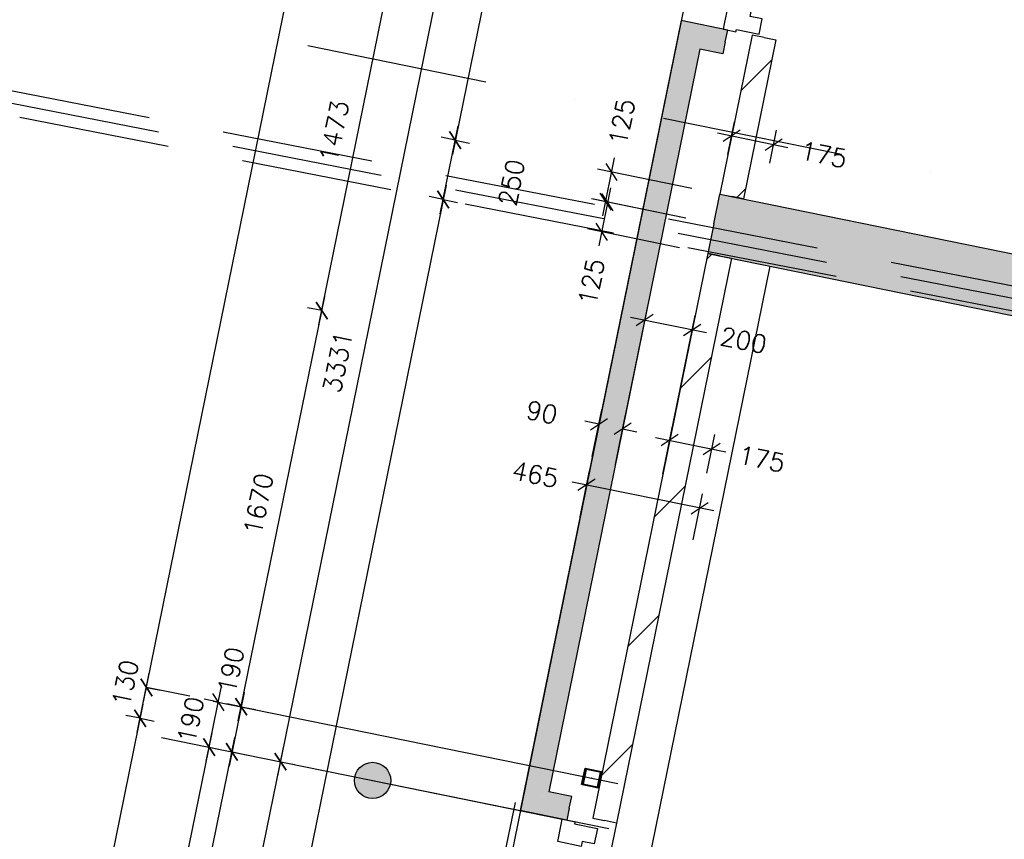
# Model space of a CAD drawing. Extents: x -29284 to 2055880, y -64816 to 121103.
# Tile 16 of 123: x 9992 to 14061, y 22122 to 25508. Entities that reach past the tile are written whole.
import ezdxf

# ---------------------------------------------------------------- set-up
doc = ezdxf.new("R2010")
doc.units = 0
doc.header["$LTSCALE"] = 50
doc.header["$MEASUREMENT"] = 0
doc.header["$PDMODE"] = 3
doc.header["$PDSIZE"] = 0.1
doc.linetypes.add('DASHDOT', pattern=[1, 0.5, -0.25, 0, -0.25])
doc.linetypes.add('DASHED', pattern=[0.75, 0.5, -0.25])
doc.layers.get('0').update_dxf_attribs({"linetype": 'CONTINUOUS'})
doc.layers.get('DEFPOINTS').update_dxf_attribs({"linetype": 'CONTINUOUS'})
for name, color, linetype in [('_BRANDCOMPART', 6, 'DASHDOT'), ('_DETAILNUMMERS', 4, 'CONTINUOUS'), ('A--A21--_F12--', 7, 'CONTINUOUS'), ('A--A21--_F123-', 9, 'CONTINUOUS'), ('A--A22--_F123-', 9, 'CONTINUOUS'), ('A--A28--_F-2--', 7, 'CONTINUOUS'), ('A--L21--', 3, 'CONTINUOUS'), ('A--L21--_F-2--', 7, 'CONTINUOUS'), ('A--L21--_F12--', 7, 'CONTINUOUS'), ('A--L21A3_BUITENWAND', 3, 'CONTINUOUS'), ('A--L22--_F-2--', 7, 'CONTINUOUS'), ('A--L28--', 7, 'CONTINUOUS'), ('A--L28--_F-2--', 7, 'CONTINUOUS'), ('A--L31--', 2, 'CONTINUOUS'), ('A--L31--_F123-', 7, 'CONTINUOUS'), ('A--M$1A-_F123-', 1, 'CONTINUOUS'), ('A--M1$A-_F123-', 1, 'CONTINUOUS'), ('X--LR---_CP', 7, 'CONTINUOUS')]:
    doc.layers.add(name, color=color, linetype=linetype)
doc.layers.add('bruto vloeroppervlak', color=3, linetype='CONTINUOUS', plot=False)
doc.styles.add('ALFA-0_25', font='ROMANS')
doc.styles.add('HIEMSTRA', font='romans.shx')
doc.dimstyles.new('1op2', dxfattribs={"dimscale": 30, "dimtxt": 2.5, "dimasz": 2, "dimexe": 2, "dimexo": 0, "dimgap": 2, "dimtad": 1, "dimdec": 0, "dimzin": 0, "dimdsep": 46, "dimtxsty": 'HIEMSTRA', "dimblk1": 'OBLIQUE', "dimblk2": 'OBLIQUE', "dimsah": 1, "dimcen": -3, "dimdle": 2, "dimclrd": 2, "dimclre": 2, "dimclrt": 3, "dimadec": 0, "dimazin": 0, "dimtfac": 1, "dimtdec": 0, "dimtofl": 0, "dimtmove": 2, "dimatfit": 3, "dimldrblk": 'OBLIQUE', "dimfxl": 1, "dimtvp": 0.833333, "dimtolj": 1, "dimtzin": 0, "dimarcsym": 0})
doc.dimstyles.new('STANDARD$0', dxfattribs={"dimscale": 30, "dimtxt": 2.5, "dimasz": 2, "dimexe": 2, "dimexo": 0, "dimgap": 2, "dimtad": 1, "dimdec": 0, "dimzin": 0, "dimdsep": 46, "dimtxsty": 'ALFA-0_25', "dimblk1": 'OBLIQUE', "dimblk2": 'OBLIQUE', "dimsah": 1, "dimcen": -3, "dimdle": 2, "dimclrd": 1, "dimclre": 1, "dimclrt": 2, "dimadec": 0, "dimazin": 0, "dimtfac": 0.666667, "dimtofl": 0, "dimtmove": 2, "dimatfit": 3, "dimldrblk": 'OBLIQUE', "dimfxl": 1, "dimtvp": 0.833333, "dimtolj": 1, "dimtzin": 0, "dimarcsym": 0})

# ---------------------------------------------------------------- blocks, each defined once
blk = doc.blocks.new('*U1455')
at = {"layer": 'A--A21--_F123-', "color": 2}
for points in [[(0, 0), (-39, 59), (-644.8, -3165.5), (-703.8, -3204.5)], [(-644.8, -3165.5), (-585.8, -3126.5), (0, 0), (39, -59)]]:
    blk.add_solid(points, dxfattribs=at)
at = {"layer": 'A--L21--_F-2--', "color": 3, "linetype": 'Continuous'}
for points in [[(-39, 59), (-39, 59), (-703.8, -3204.5), (-703.8, -3204.5)], [(39, -59), (39, -59), (-585.8, -3126.5), (-585.8, -3126.5)]]:
    blk.add_lwpolyline(points, dxfattribs=at)
blk = doc.blocks.new('*U1427')
at = {"layer": 'A--A22--_F123-', "linetype": 'Continuous'}
h = blk.add_hatch(dxfattribs=at)
h.set_pattern_fill('ALFALINE', color=256, scale=300, style=0)
h.set_pattern_definition([(45, (-12884.83, -24532.6), (-212.132, 212.132), [])])
h.paths.add_polyline_path([(0, 0), (49, -10), (-426.3, -2343.1), (-475.3, -2333.1), (-524.2, -2323.1), (-49, 10)])
at = {"layer": 'A--L22--_F-2--', "color": 3, "linetype": 'Continuous'}
for points in [[(0, 0), (-49, 10), (-524.2, -2323.1), (-475.3, -2333.1)], [(0, 0), (49, -10), (-426.3, -2343.1), (-475.3, -2333.1)]]:
    blk.add_lwpolyline(points, dxfattribs=at)
blk = doc.blocks.new('*U1425')
at = {"layer": 'A--A21--_F123-', "color": 2}
for points in [[(-143.6, 29.2), (-84.6, 68.3), (0, 0), (10, 49)], [(0, 0), (-10, -49), (-143.6, 29.2), (-202.5, -9.8)]]:
    blk.add_solid(points, dxfattribs=at)
at = {"layer": 'A--L21--_F-2--', "color": 3, "linetype": 'Continuous'}
for points in [[(0, 0), (10, 49), (-84.6, 68.3), (-84.6, 68.3)], [(0, 0), (-10, -49), (-202.5, -9.8), (-202.5, -9.8)]]:
    blk.add_lwpolyline(points, dxfattribs=at)
blk = doc.blocks.new('*U1382')
at = {"layer": 'A--A22--_F123-', "linetype": 'Continuous'}
h = blk.add_hatch(dxfattribs=at)
h.set_pattern_fill('ALFALINE', color=256, scale=300, style=0)
h.set_pattern_definition([(45, (-13068.56, -25434.58), (-212.132, 212.132), [])])
h.paths.add_polyline_path([(0, 0), (49, -10), (-84.8, -667), (-133.8, -657), (-182.8, -647), (-49, 10)])
at = {"layer": 'A--L22--_F-2--', "color": 3, "linetype": 'Continuous'}
for points in [[(0, 0), (-49, 10), (-182.8, -647), (-133.8, -657)], [(0, 0), (49, -10), (-84.8, -667), (-133.8, -657)]]:
    blk.add_lwpolyline(points, dxfattribs=at)
blk = doc.blocks.new('_OBLIQUE')
at = {"color": 0, "linetype": 'ByBlock'}
blk.add_line((-0.5, -0.5), (0.5, 0.5), dxfattribs=at)
blk = doc.blocks.new('*D91')
at = {"layer": 'A--M$1A-_F123-', "color": 1, "lineweight": -2, "transparency": 16777216}
for p, q in [((12454.1, 23670.6), (12587.5, 24325.3)), ((12830.3, 24214.6), (12516.7, 24278.5)), ((12650.1, 23630.6), (12783.4, 24285.4))]:
    blk.add_line(p, q, dxfattribs=at)
at = {"layer": 'DEFPOINTS', "color": 0, "transparency": 16777216}
for p in [(12575.5, 24266.5), (12454.1, 23670.6), (12650.1, 23630.6)]:
    blk.add_point(p, dxfattribs=at)
at = {"layer": 'A--M$1A-_F123-', "color": 1, "lineweight": -2, "transparency": 16777216, "xscale": 60, "yscale": 60, "zscale": 60}
for p, rotation in [((12575.5, 24266.5), 168.4862903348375), ((12771.5, 24226.6), 348.4862903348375)]:
    blk.add_blockref('_OBLIQUE', p, dxfattribs=dict(at, rotation=rotation))
at = {"layer": 'A--M$1A-_F123-', "color": 2, "transparency": 16777216, "insert": (12983.5, 24183.4), "char_height": 75, "attachment_point": 5, "rotation": 348.4863, "style": 'ALFA-0_25'}
blk.add_mtext('\\A1;200', dxfattribs=at)
blk = doc.blocks.new('*D92')
at = {"layer": 'A--M$1A-_F123-', "color": 1, "lineweight": -2, "transparency": 16777216}
for p, q in [((12358.8, 23703.9), (12398, 23896.4)), ((12386.1, 23837.6), (12327.3, 23849.6)), ((12456.8, 23683.9), (12496, 23876.4)), ((12484.1, 23817.6), (12542.8, 23805.7))]:
    blk.add_line(p, q, dxfattribs=at)
at = {"layer": 'DEFPOINTS', "color": 0, "transparency": 16777216}
for p in [(12386.1, 23837.6), (12358.8, 23703.9), (12456.8, 23683.9)]:
    blk.add_point(p, dxfattribs=at)
at = {"layer": 'A--M$1A-_F123-', "color": 1, "lineweight": -2, "transparency": 16777216, "xscale": 60, "yscale": 60, "zscale": 60}
for p, rotation in [((12386.1, 23837.6), 348.4862903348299), ((12484.1, 23817.6), 168.48629033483)]:
    blk.add_blockref('_OBLIQUE', p, dxfattribs=dict(at, rotation=rotation))
at = {"layer": 'A--M$1A-_F123-', "color": 2, "transparency": 16777216, "insert": (12150.2, 23885.7), "char_height": 75, "attachment_point": 5, "rotation": 348.4863, "style": 'ALFA-0_25'}
blk.add_mtext('\\A1;90', dxfattribs=at)
blk = doc.blocks.new('*U1300')
at = {"layer": 'A--A21--_F123-', "linetype": 'Continuous'}
blk.add_hatch(color=256, dxfattribs=at).paths.add_polyline_path([(0, 0), (25, 122.5), (6082.9, -1111.5), (6058, -1234), (6033, -1356.5), (-25, -122.5)])
at = {"layer": 'A--A21--_F12--', "color": 8}
for points in [[(0, 0), (25, 122.5), (6058, -1234), (6082.9, -1111.5)], [(6058, -1234), (6033, -1356.5), (0, 0), (-25, -122.5)]]:
    blk.add_solid(points, dxfattribs=at)
at = {"layer": 'A--L21--_F12--', "color": 3, "linetype": 'Continuous'}
for points in [[(0, 0), (25, 122.5), (6082.9, -1111.5), (6058, -1234)], [(0, 0), (-25, -122.5), (6033, -1356.5), (6058, -1234)]]:
    blk.add_lwpolyline(points, dxfattribs=at)
blk = doc.blocks.new('*D182')
at = {"layer": 'A--M$1A-_F123-', "color": 1, "lineweight": -2, "transparency": 16777216}
for p, q in [((12401.8, 24697.3), (12450.7, 24937.4)), ((12769.6, 24811.2), (12379.9, 24890.6)), ((12744.7, 24688.7), (12354.9, 24768.1))]:
    blk.add_line(p, q, dxfattribs=at)
at = {"layer": 'DEFPOINTS', "color": 0, "transparency": 16777216}
for p in [(12438.7, 24878.6), (12769.6, 24811.2), (12744.7, 24688.7)]:
    blk.add_point(p, dxfattribs=at)
at = {"layer": 'A--M$1A-_F123-', "color": 1, "lineweight": -2, "transparency": 16777216, "xscale": 60, "yscale": 60, "zscale": 60}
for p, rotation in [((12438.7, 24878.6), 78.48629033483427), ((12413.7, 24756.1), 258.4862903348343)]:
    blk.add_blockref('_OBLIQUE', p, dxfattribs=dict(at, rotation=rotation))
at = {"layer": 'A--M$1A-_F123-', "color": 2, "transparency": 16777216, "insert": (12480.8, 25085.4), "char_height": 75, "attachment_point": 5, "rotation": 78.4863, "style": 'ALFA-0_25'}
blk.add_mtext('\\A1;125', dxfattribs=at)
blk = doc.blocks.new('*D183')
at = {"layer": 'A--M$1A-_F123-', "color": 1, "lineweight": -2, "transparency": 16777216}
for p, q in [((12434.1, 24813.2), (12385.2, 24573.2)), ((12744.7, 24688.7), (12363.3, 24766.4)), ((12719.7, 24566.2), (12338.3, 24643.9))]:
    blk.add_line(p, q, dxfattribs=at)
at = {"layer": 'DEFPOINTS', "color": 0, "transparency": 16777216}
for p in [(12744.7, 24688.7), (12397.1, 24631.9), (12719.7, 24566.2)]:
    blk.add_point(p, dxfattribs=at)
at = {"layer": 'A--M$1A-_F123-', "color": 1, "lineweight": -2, "transparency": 16777216, "xscale": 60, "yscale": 60, "zscale": 60}
for p, rotation in [((12422.1, 24754.4), 78.48629033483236), ((12397.1, 24631.9), 258.4862903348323)]:
    blk.add_blockref('_OBLIQUE', p, dxfattribs=dict(at, rotation=rotation))
at = {"layer": 'A--M$1A-_F123-', "color": 2, "transparency": 16777216, "insert": (12355, 24425.1), "char_height": 75, "attachment_point": 5, "rotation": 78.4863, "style": 'ALFA-0_25'}
blk.add_mtext('\\A1;125', dxfattribs=at)
blk = doc.blocks.new('*D184')
at = {"layer": 'A--M$1A-_F123-', "color": 1, "lineweight": -2, "transparency": 16777216}
for p, q in [((12308, 23454.4), (12346.8, 23644.9)), ((12861.4, 23478.9), (12276, 23598.1)), ((12775.8, 23359.2), (12814.6, 23549.6))]:
    blk.add_line(p, q, dxfattribs=at)
at = {"layer": 'DEFPOINTS', "color": 0, "transparency": 16777216}
for p in [(12334.8, 23586.1), (12308, 23454.4), (12775.8, 23359.2)]:
    blk.add_point(p, dxfattribs=at)
at = {"layer": 'A--M$1A-_F123-', "color": 1, "lineweight": -2, "transparency": 16777216, "xscale": 60, "yscale": 60, "zscale": 60}
for p, rotation in [((12334.8, 23586.1), 168.4862903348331), ((12802.6, 23490.8), 348.486290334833)]:
    blk.add_blockref('_OBLIQUE', p, dxfattribs=dict(at, rotation=rotation))
at = {"layer": 'A--M$1A-_F123-', "color": 2, "transparency": 16777216, "insert": (12122.8, 23629.3), "char_height": 75, "attachment_point": 5, "rotation": 348.4863, "style": 'ALFA-0_25'}
blk.add_mtext('\\A1;465', dxfattribs=at)
blk = doc.blocks.new('*D185')
at = {"layer": 'A--M$1A-_F123-', "color": 1, "lineweight": -2, "transparency": 16777216}
for p, q in [((12658.2, 23670.4), (12690.6, 23829.5)), ((12619.8, 23782.7), (12911.2, 23723.4)), ((12832, 23635), (12864.4, 23794.1))]:
    blk.add_line(p, q, dxfattribs=at)
at = {"layer": 'DEFPOINTS', "color": 0, "transparency": 16777216}
for p in [(12852.4, 23735.3), (12658.2, 23670.4), (12832, 23635)]:
    blk.add_point(p, dxfattribs=at)
at = {"layer": 'A--M$1A-_F123-', "color": 1, "lineweight": -2, "transparency": 16777216, "xscale": 60, "yscale": 60, "zscale": 60}
for p, rotation in [((12678.6, 23770.8), 168.4862903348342), ((12852.4, 23735.3), 348.4862903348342)]:
    blk.add_blockref('_OBLIQUE', p, dxfattribs=dict(at, rotation=rotation))
at = {"layer": 'A--M$1A-_F123-', "color": 2, "transparency": 16777216, "insert": (13059.2, 23693.2), "char_height": 75, "attachment_point": 5, "rotation": 348.4863, "style": 'ALFA-0_25'}
blk.add_mtext('\\A1;175', dxfattribs=at)
blk = doc.blocks.new('*D197')
at = {"layer": 'A--M$1A-_F123-', "color": 1, "lineweight": -2, "transparency": 16777216}
for p, q in [((12919.1, 24951.3), (12946.7, 25086.8)), ((12875.9, 25040), (13167.3, 24980.6)), ((13092.9, 24915.9), (13120.5, 25051.4))]:
    blk.add_line(p, q, dxfattribs=at)
at = {"layer": 'DEFPOINTS', "color": 0, "transparency": 16777216}
for p in [(13108.5, 24992.6), (12919.1, 24951.3), (13092.9, 24915.9)]:
    blk.add_point(p, dxfattribs=at)
at = {"layer": 'A--M$1A-_F123-', "color": 1, "lineweight": -2, "transparency": 16777216, "xscale": 60, "yscale": 60, "zscale": 60}
for p, rotation in [((12934.7, 25028), 168.4862903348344), ((13108.5, 24992.6), 348.4862903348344)]:
    blk.add_blockref('_OBLIQUE', p, dxfattribs=dict(at, rotation=rotation))
at = {"layer": 'A--M$1A-_F123-', "color": 2, "transparency": 16777216, "insert": (13315.3, 24950.5), "char_height": 75, "attachment_point": 5, "rotation": 348.4863, "style": 'ALFA-0_25'}
blk.add_mtext('\\A1;175', dxfattribs=at)
blk = doc.blocks.new('*D356')
at = {"layer": 'A--M$1A-_F123-', "color": 1, "linetype": 'Continuous', "lineweight": -2, "transparency": 16777216}
for p, q in [((11730.6, 24706.5), (11804.5, 25069)), ((11792.5, 25010.2), (11851.3, 24998.3)), ((11742.6, 24765.3), (11801.4, 24753.3))]:
    blk.add_line(p, q, dxfattribs=at)
at = {"layer": 'DEFPOINTS', "color": 0, "linetype": 'Continuous', "transparency": 16777216}
for p in [(11792.5, 25010.2), (11792.5, 25010.2), (11742.6, 24765.3)]:
    blk.add_point(p, dxfattribs=at)
at = {"layer": 'A--M$1A-_F123-', "color": 1, "linetype": 'Continuous', "lineweight": -2, "transparency": 16777216, "xscale": 60, "yscale": 60, "zscale": 60}
for p, rotation in [((11792.5, 25010.2), 78.48629033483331), ((11742.6, 24765.3), 258.4862903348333)]:
    blk.add_blockref('_OBLIQUE', p, dxfattribs=dict(at, rotation=rotation))
at = {"layer": 'A--M$1A-_F123-', "color": 2, "linetype": 'Continuous', "transparency": 16777216, "insert": (12024.8, 24835.4), "char_height": 75, "attachment_point": 5, "rotation": 78.4863, "style": 'ALFA-0_25'}
blk.add_mtext('\\A1;250', dxfattribs=at)
blk = doc.blocks.new('*D357')
at = {"layer": 'A--M$1A-_F123-', "color": 1, "linetype": 'Continuous', "lineweight": -2, "transparency": 16777216}
for p, q in [((12328.4, 27641.2), (11780.5, 24951.5)), ((12316.5, 27582.4), (12257.7, 27594.4)), ((11792.5, 25010.2), (11733.7, 25022.2))]:
    blk.add_line(p, q, dxfattribs=at)
at = {"layer": 'DEFPOINTS', "color": 0, "linetype": 'Continuous', "transparency": 16777216}
for p in [(12316.5, 27582.4), (11792.5, 25010.2), (11792.5, 25010.2)]:
    blk.add_point(p, dxfattribs=at)
at = {"layer": 'A--M$1A-_F123-', "color": 1, "linetype": 'Continuous', "lineweight": -2, "transparency": 16777216, "xscale": 60, "yscale": 60, "zscale": 60}
for p, rotation in [((12316.5, 27582.4), 78.48629033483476), ((11792.5, 25010.2), 258.4862903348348)]:
    blk.add_blockref('_OBLIQUE', p, dxfattribs=dict(at, rotation=rotation))
at = {"layer": 'A--M$1A-_F123-', "color": 2, "linetype": 'Continuous', "transparency": 16777216, "insert": (11959, 26315.8), "char_height": 75, "attachment_point": 5, "rotation": 78.4863, "style": 'ALFA-0_25'}
blk.add_mtext('\\A1;2625', dxfattribs=at)
blk = doc.blocks.new('*D358')
at = {"layer": 'A--M$1A-_F123-', "color": 1, "linetype": 'Continuous', "lineweight": -2, "transparency": 16777216}
for p, q in [((11754.6, 24824.1), (10193.7, 17161.4)), ((11742.6, 24765.3), (11683.8, 24777.3)), ((10205.7, 17220.2), (10146.9, 17232.2))]:
    blk.add_line(p, q, dxfattribs=at)
at = {"layer": 'DEFPOINTS', "color": 0, "linetype": 'Continuous', "transparency": 16777216}
for p in [(11742.6, 24765.3), (10205.7, 17220.2), (10205.7, 17220.2)]:
    blk.add_point(p, dxfattribs=at)
at = {"layer": 'A--M$1A-_F123-', "color": 1, "linetype": 'Continuous', "lineweight": -2, "transparency": 16777216, "xscale": 60, "yscale": 60, "zscale": 60}
for p, rotation in [((11742.6, 24765.3), 78.48629033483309), ((10205.7, 17220.2), 258.4862903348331)]:
    blk.add_blockref('_OBLIQUE', p, dxfattribs=dict(at, rotation=rotation))
at = {"layer": 'A--M$1A-_F123-', "color": 2, "linetype": 'Continuous', "transparency": 16777216, "insert": (10878.6, 21012.2), "char_height": 75, "attachment_point": 5, "rotation": 78.4863, "style": 'ALFA-0_25'}
blk.add_mtext('\\A1;7700', dxfattribs=at)
blk = doc.blocks.new('Q020607-')
at = {"layer": 'A--A28--_F-2--', "color": 3}
for points in [[(-31.4, 31.5), (-35, -34.9), (-35, 35.1)], [(-31.4, 31.5), (-35, 35.1), (35, 35.1)], [(-31.4, 31.5), (-31.4, -31.3), (-35, -34.9)], [(35, 35.1), (31.4, 31.5), (-31.4, 31.5)], [(35, 35.1), (35, -34.9), (31.4, 31.5)], [(35, -34.9), (31.4, -31.3), (31.4, 31.5)], [(35, -34.9), (-35, -34.9), (-31.4, -31.3)], [(35, -34.9), (-31.4, -31.3), (31.4, -31.3)]]:
    blk.add_solid(points, dxfattribs=at)
at = {"layer": 'A--L28--_F-2--', "color": 3, "linetype": 'Continuous'}
blk.add_lwpolyline([(-35, -34.9), (-31.4, -31.3), (-31.4, 31.5), (31.4, 31.5), (31.4, -31.3), (-31.4, -31.3), (-35, -34.9), (35, -34.9), (35, 35.1), (-35, 35.1)], close=True, dxfattribs=at)
at = {"layer": 'X--LR---_CP', "color": 4, "linetype": 'Continuous'}
for p in [(-35, 0.1), (0, 0), (35, 0.1)]:
    blk.add_point(p, dxfattribs=at)
blk = doc.blocks.new('*D553')
at = {"layer": 'A--M$1A-_F123-', "color": 1, "linetype": 'Continuous', "lineweight": -2, "transparency": 16777216}
for p, q in [((10501.6, 22681), (10118.4, 20799.7)), ((10489.6, 22622.2), (10430.9, 22634.2)), ((10130.4, 20858.5), (10071.6, 20870.4))]:
    blk.add_line(p, q, dxfattribs=at)
at = {"layer": 'DEFPOINTS', "color": 0, "linetype": 'Continuous', "transparency": 16777216}
for p in [(10489.6, 22622.2), (10130.4, 20858.5), (10130.4, 20858.5)]:
    blk.add_point(p, dxfattribs=at)
at = {"layer": 'A--M$1A-_F123-', "color": 1, "linetype": 'Continuous', "lineweight": -2, "transparency": 16777216, "xscale": 60, "yscale": 60, "zscale": 60}
for p, rotation in [((10489.6, 22622.2), 78.48629033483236), ((10130.4, 20858.5), 258.4862903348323)]:
    blk.add_blockref('_OBLIQUE', p, dxfattribs=dict(at, rotation=rotation))
at = {"layer": 'A--M$1A-_F123-', "color": 2, "linetype": 'Continuous', "transparency": 16777216, "insert": (10214.5, 21759.8), "char_height": 75, "attachment_point": 5, "rotation": 78.4863, "style": 'ALFA-0_25'}
blk.add_mtext('\\A1;1800', dxfattribs=at)
blk = doc.blocks.new('*D555')
at = {"layer": 'A--M$1A-_F123-', "color": 1, "linetype": 'Continuous', "lineweight": -2, "transparency": 16777216}
for p, q in [((10919.5, 22728.6), (10857.6, 22424.8)), ((10901.2, 22671.1), (10966.3, 22657.8)), ((10863.3, 22484.9), (10928.4, 22471.6))]:
    blk.add_line(p, q, dxfattribs=at)
at = {"layer": 'DEFPOINTS', "color": 0, "linetype": 'Continuous', "transparency": 16777216}
for p in [(10901.2, 22671.1), (10863.3, 22484.9), (10869.6, 22483.6)]:
    blk.add_point(p, dxfattribs=at)
at = {"layer": 'A--M$1A-_F123-', "color": 1, "linetype": 'Continuous', "lineweight": -2, "transparency": 16777216, "xscale": 60, "yscale": 60, "zscale": 60}
for p, rotation in [((10907.5, 22669.8), 78.48629033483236), ((10869.6, 22483.6), 258.4862903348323)]:
    blk.add_blockref('_OBLIQUE', p, dxfattribs=dict(at, rotation=rotation))
at = {"layer": 'A--M$1A-_F123-', "color": 2, "linetype": 'Continuous', "transparency": 16777216, "insert": (10864.9, 22820.5), "char_height": 75, "attachment_point": 5, "rotation": 78.4863, "style": 'ALFA-0_25'}
blk.add_mtext('\\A1;190', dxfattribs=at)
blk = doc.blocks.new('*D556')
at = {"layer": 'A--M$1A-_F123-', "color": 1, "linetype": 'Continuous', "lineweight": -2, "transparency": 16777216}
for p, q in [((8376.9, 10246.3), (10881.6, 22542.4)), ((10859.3, 22485.7), (10928.4, 22471.6)), ((8378.5, 10307.2), (8447.6, 10293.1))]:
    blk.add_line(p, q, dxfattribs=at)
at = {"layer": 'DEFPOINTS', "color": 0, "linetype": 'Continuous', "transparency": 16777216}
for p in [(10859.3, 22485.7), (10869.6, 22483.6), (8378.5, 10307.2)]:
    blk.add_point(p, dxfattribs=at)
at = {"layer": 'A--M$1A-_F123-', "color": 1, "linetype": 'Continuous', "lineweight": -2, "transparency": 16777216, "xscale": 60, "yscale": 60, "zscale": 60}
for p, rotation in [((10869.6, 22483.6), 78.48629033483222), ((8388.8, 10305.1), 258.4862903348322)]:
    blk.add_blockref('_OBLIQUE', p, dxfattribs=dict(at, rotation=rotation))
at = {"layer": 'A--M$1A-_F123-', "color": 2, "linetype": 'Continuous', "transparency": 16777216, "insert": (9533.7, 16413.8), "char_height": 75, "attachment_point": 5, "rotation": 78.4863, "style": 'ALFA-0_25'}
blk.add_mtext('\\A1;12429', dxfattribs=at)
blk = doc.blocks.new('*U1227')
at = {"layer": 'A--A21--_F123-', "color": 2}
for points in [[(-143.6, 29.2), (-182.6, 88.2), (0, 0), (10, 49)], [(0, 0), (-10, -49), (-143.6, 29.2), (-104.5, -29.7)]]:
    blk.add_solid(points, dxfattribs=at)
at = {"layer": 'A--L21--_F-2--', "color": 3, "linetype": 'Continuous'}
for points in [[(0, 0), (10, 49), (-182.6, 88.2), (-182.6, 88.2)], [(0, 0), (-10, -49), (-104.5, -29.7), (-104.5, -29.7)]]:
    blk.add_lwpolyline(points, dxfattribs=at)
blk = doc.blocks.new('*D566')
at = {"layer": 'A--M$1A-_F123-', "color": 1, "linetype": 'Continuous', "lineweight": -2, "transparency": 16777216}
for p, q in [((10895.6, 22611), (11252.9, 24365)), ((11240.9, 24306.2), (11182.1, 24318.2)), ((10907.5, 22669.8), (10848.8, 22681.8))]:
    blk.add_line(p, q, dxfattribs=at)
at = {"layer": 'DEFPOINTS', "color": 0, "linetype": 'Continuous', "transparency": 16777216}
for p in [(11240.9, 24306.2), (11240.9, 24306.2), (10907.5, 22669.8)]:
    blk.add_point(p, dxfattribs=at)
at = {"layer": 'A--M$1A-_F123-', "color": 1, "linetype": 'Continuous', "lineweight": -2, "transparency": 16777216, "xscale": 60, "yscale": 60, "zscale": 60}
for p, rotation in [((11240.9, 24306.2), 78.48629033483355), ((10907.5, 22669.8), 258.4862903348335)]:
    blk.add_blockref('_OBLIQUE', p, dxfattribs=dict(at, rotation=rotation))
at = {"layer": 'A--M$1A-_F123-', "color": 2, "linetype": 'Continuous', "transparency": 16777216, "insert": (10978.7, 23507.4), "char_height": 75, "attachment_point": 5, "rotation": 78.4863, "style": 'ALFA-0_25'}
blk.add_mtext('\\A1;1670', dxfattribs=at)
blk = doc.blocks.new('*D568')
at = {"layer": 'A--M$1A-_F123-', "color": 1, "linetype": 'Continuous', "lineweight": -2, "transparency": 16777216}
for p, q in [((11228.9, 24247.4), (11546.9, 25808.3)), ((11534.9, 25749.5), (11476.1, 25761.5)), ((11240.9, 24306.2), (11182.1, 24318.2))]:
    blk.add_line(p, q, dxfattribs=at)
at = {"layer": 'DEFPOINTS', "color": 0, "linetype": 'Continuous', "transparency": 16777216}
for p in [(11534.9, 25749.5), (11534.9, 25749.5), (11240.9, 24306.2)]:
    blk.add_point(p, dxfattribs=at)
at = {"layer": 'A--M$1A-_F123-', "color": 1, "linetype": 'Continuous', "lineweight": -2, "transparency": 16777216, "xscale": 60, "yscale": 60, "zscale": 60}
for p, rotation in [((11534.9, 25749.5), 78.48629033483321), ((11240.9, 24306.2), 258.4862903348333)]:
    blk.add_blockref('_OBLIQUE', p, dxfattribs=dict(at, rotation=rotation))
at = {"layer": 'A--M$1A-_F123-', "color": 2, "linetype": 'Continuous', "transparency": 16777216, "insert": (11292.3, 25047.3), "char_height": 75, "attachment_point": 5, "rotation": 78.4863, "style": 'ALFA-0_25'}
blk.add_mtext('\\A1;1473', dxfattribs=at)
blk = doc.blocks.new('*D570')
at = {"layer": 'A--M$1A-_F123-', "color": 1, "linetype": 'Continuous', "lineweight": -2, "transparency": 16777216}
for p, q in [((10503.6, 22690.8), (11909, 29590.2)), ((11897, 29531.4), (11955.8, 29519.4)), ((10515.6, 22749.6), (10574.4, 22737.7))]:
    blk.add_line(p, q, dxfattribs=at)
at = {"layer": 'DEFPOINTS', "color": 0, "linetype": 'Continuous', "transparency": 16777216}
for p in [(11897, 29531.4), (11897, 29531.4), (10515.6, 22749.6)]:
    blk.add_point(p, dxfattribs=at)
at = {"layer": 'A--M$1A-_F123-', "color": 1, "linetype": 'Continuous', "lineweight": -2, "transparency": 16777216, "xscale": 60, "yscale": 60, "zscale": 60}
for p, rotation in [((11897, 29531.4), 78.48629033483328), ((10515.6, 22749.6), 258.4862903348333)]:
    blk.add_blockref('_OBLIQUE', p, dxfattribs=dict(at, rotation=rotation))
at = {"layer": 'A--M$1A-_F123-', "color": 2, "linetype": 'Continuous', "transparency": 16777216, "insert": (11110.8, 26160), "char_height": 75, "attachment_point": 5, "rotation": 78.4863, "style": 'ALFA-0_25'}
blk.add_mtext('\\A1;6921', dxfattribs=at)
blk = doc.blocks.new('*D623')
at = {"layer": 'A--M$1A-_F123-', "color": 1, "linetype": 'Continuous', "lineweight": -2, "transparency": 16777216}
for p, q in [((10477.7, 22563.5), (10527.6, 22808.4)), ((10515.6, 22749.6), (10574.4, 22737.7)), ((10489.6, 22622.2), (10548.4, 22610.3))]:
    blk.add_line(p, q, dxfattribs=at)
at = {"layer": 'DEFPOINTS', "color": 0, "linetype": 'Continuous', "transparency": 16777216}
for p in [(10515.6, 22749.6), (10515.6, 22749.6), (10489.6, 22622.2)]:
    blk.add_point(p, dxfattribs=at)
at = {"layer": 'A--M$1A-_F123-', "color": 1, "linetype": 'Continuous', "lineweight": -2, "transparency": 16777216, "xscale": 60, "yscale": 60, "zscale": 60}
for p, rotation in [((10515.6, 22749.6), 78.48629033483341), ((10489.6, 22622.2), 258.4862903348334)]:
    blk.add_blockref('_OBLIQUE', p, dxfattribs=dict(at, rotation=rotation))
at = {"layer": 'A--M$1A-_F123-', "color": 2, "linetype": 'Continuous', "transparency": 16777216, "insert": (10428.5, 22767.4), "char_height": 75, "attachment_point": 5, "rotation": 78.4863, "style": 'ALFA-0_25'}
blk.add_mtext('\\A1;130', dxfattribs=at)
blk = doc.blocks.new('DILATATIEVOEG')
at = {"layer": 'A--L21A3_BUITENWAND', "linetype": 'Continuous'}
h = blk.add_hatch(color=256, dxfattribs=at)
edge = h.paths.add_edge_path()
edge.add_arc((-800, 0), 75, 0, 360)
blk.add_line((-800, 0), (0, 0), dxfattribs=at)
blk.add_circle((-800, 0), 75, dxfattribs=at)
at = {"layer": 'X--LR---_CP', "linetype": 'Continuous'}
blk.add_point((0, 0), dxfattribs=at)
blk = doc.blocks.new('*U1150')
at = {"layer": 'A--A21--_F123-', "color": 2}
for points in [[(0, 0), (-39, 59), (-644.8, -3165.5), (-703.8, -3204.5)], [(-644.8, -3165.5), (-585.8, -3126.5), (0, 0), (39, -59)]]:
    blk.add_solid(points, dxfattribs=at)
at = {"layer": 'A--L21--_F-2--', "color": 3, "linetype": 'Continuous'}
for points in [[(-39, 59), (-39, 59), (-703.8, -3204.5), (-703.8, -3204.5)], [(39, -59), (39, -59), (-585.8, -3126.5), (-585.8, -3126.5)]]:
    blk.add_lwpolyline(points, dxfattribs=at)
blk = doc.blocks.new('*U1149')
at = {"layer": 'A--A22--_F123-', "linetype": 'Continuous'}
h = blk.add_hatch(dxfattribs=at)
h.set_pattern_fill('ALFALINE', color=256, scale=300, style=0)
h.set_pattern_definition([(45, (-12884.83, -24532.6), (-212.132, 212.132), [])])
h.paths.add_polyline_path([(0, 0), (49, -10), (-426.3, -2343.1), (-475.3, -2333.1), (-524.2, -2323.1), (-49, 10)])
at = {"layer": 'A--L22--_F-2--', "color": 3, "linetype": 'Continuous'}
for points in [[(0, 0), (-49, 10), (-524.2, -2323.1), (-475.3, -2333.1)], [(0, 0), (49, -10), (-426.3, -2343.1), (-475.3, -2333.1)]]:
    blk.add_lwpolyline(points, dxfattribs=at)
blk = doc.blocks.new('*U1148')
at = {"layer": 'A--A21--_F123-', "color": 2}
for points in [[(-143.6, 29.2), (-84.6, 68.3), (0, 0), (10, 49)], [(0, 0), (-10, -49), (-143.6, 29.2), (-202.5, -9.8)]]:
    blk.add_solid(points, dxfattribs=at)
at = {"layer": 'A--L21--_F-2--', "color": 3, "linetype": 'Continuous'}
for points in [[(0, 0), (10, 49), (-84.6, 68.3), (-84.6, 68.3)], [(0, 0), (-10, -49), (-202.5, -9.8), (-202.5, -9.8)]]:
    blk.add_lwpolyline(points, dxfattribs=at)
blk = doc.blocks.new('*U1147')
at = {"layer": 'A--A22--_F123-', "linetype": 'Continuous'}
h = blk.add_hatch(dxfattribs=at)
h.set_pattern_fill('ALFALINE', color=256, scale=300, style=0)
h.set_pattern_definition([(45, (-13068.56, -25434.58), (-212.132, 212.132), [])])
h.paths.add_polyline_path([(0, 0), (49, -10), (-84.8, -667), (-133.8, -657), (-182.8, -647), (-49, 10)])
at = {"layer": 'A--L22--_F-2--', "color": 3, "linetype": 'Continuous'}
for points in [[(0, 0), (-49, 10), (-182.8, -647), (-133.8, -657)], [(0, 0), (49, -10), (-84.8, -667), (-133.8, -657)]]:
    blk.add_lwpolyline(points, dxfattribs=at)
blk = doc.blocks.new('*U1146')
at = {"layer": 'A--A21--_F123-', "linetype": 'Continuous'}
blk.add_hatch(color=256, dxfattribs=at).paths.add_polyline_path([(0, 0), (25, 122.5), (6082.9, -1111.5), (6058, -1234), (6033, -1356.5), (-25, -122.5)])
at = {"layer": 'A--A21--_F12--', "color": 8}
for points in [[(0, 0), (25, 122.5), (6058, -1234), (6082.9, -1111.5)], [(6058, -1234), (6033, -1356.5), (0, 0), (-25, -122.5)]]:
    blk.add_solid(points, dxfattribs=at)
at = {"layer": 'A--L21--_F12--', "color": 3, "linetype": 'Continuous'}
for points in [[(0, 0), (25, 122.5), (6082.9, -1111.5), (6058, -1234)], [(0, 0), (-25, -122.5), (6033, -1356.5), (6058, -1234)]]:
    blk.add_lwpolyline(points, dxfattribs=at)
blk = doc.blocks.new('*D844')
at = {"layer": 'A--M$1A-_F123-', "color": 2, "lineweight": -2, "transparency": 16777216}
for p, q in [((12919.1, 24951.3), (12946.7, 25086.8)), ((12875.9, 25040), (13167.3, 24980.6)), ((13092.9, 24915.9), (13120.5, 25051.4))]:
    blk.add_line(p, q, dxfattribs=at)
at = {"layer": 'DEFPOINTS', "color": 0, "transparency": 16777216}
for p in [(13108.5, 24992.6), (12919.1, 24951.3), (13092.9, 24915.9)]:
    blk.add_point(p, dxfattribs=at)
at = {"layer": 'A--M$1A-_F123-', "color": 2, "lineweight": -2, "transparency": 16777216, "xscale": 60, "yscale": 60, "zscale": 60}
for p, rotation in [((12934.7, 25028), 168.4862903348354), ((13108.5, 24992.6), 348.4862903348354)]:
    blk.add_blockref('_OBLIQUE', p, dxfattribs=dict(at, rotation=rotation))
at = {"layer": 'A--M$1A-_F123-', "color": 3, "transparency": 16777216, "insert": (13315.3, 24950.5), "char_height": 75, "attachment_point": 5, "rotation": 348.4863, "style": 'HIEMSTRA'}
blk.add_mtext('\\A1;175', dxfattribs=at)
blk = doc.blocks.new('*U1145')
at = {"layer": 'A--A21--_F123-', "color": 2}
for points in [[(-143.6, 29.2), (-182.6, 88.2), (0, 0), (10, 49)], [(0, 0), (-10, -49), (-143.6, 29.2), (-104.5, -29.7)]]:
    blk.add_solid(points, dxfattribs=at)
at = {"layer": 'A--L21--_F-2--', "color": 3, "linetype": 'Continuous'}
for points in [[(0, 0), (10, 49), (-182.6, 88.2), (-182.6, 88.2)], [(0, 0), (-10, -49), (-104.5, -29.7), (-104.5, -29.7)]]:
    blk.add_lwpolyline(points, dxfattribs=at)
blk = doc.blocks.new('*D929')
at = {"layer": 'A--M$1A-_F123-', "color": 1, "linetype": 'Continuous', "lineweight": -2, "transparency": 16777216}
for p, q in [((10416.1, 20739), (10787.4, 22561.6)), ((10577.7, 22543.1), (10834.2, 22490.8)), ((10230.4, 20838.1), (10486.9, 20785.8))]:
    blk.add_line(p, q, dxfattribs=at)
at = {"layer": 'DEFPOINTS', "color": 0, "linetype": 'Continuous', "transparency": 16777216}
for p in [(10577.7, 22543.1), (10775.4, 22502.8), (10230.4, 20838.1)]:
    blk.add_point(p, dxfattribs=at)
at = {"layer": 'A--M$1A-_F123-', "color": 1, "linetype": 'Continuous', "lineweight": -2, "transparency": 16777216, "xscale": 60, "yscale": 60, "zscale": 60}
for p, rotation in [((10775.4, 22502.8), 78.48629033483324), ((10428.1, 20797.8), 258.4862903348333)]:
    blk.add_blockref('_OBLIQUE', p, dxfattribs=dict(at, rotation=rotation))
at = {"layer": 'A--M$1A-_F123-', "color": 2, "linetype": 'Continuous', "transparency": 16777216, "insert": (10506.2, 21669.8), "char_height": 75, "attachment_point": 5, "rotation": 78.4863, "style": 'ALFA-0_25'}
blk.add_mtext('\\A1;1740', dxfattribs=at)
blk = doc.blocks.new('*D930')
at = {"layer": 'A--M$1A-_F123-', "color": 1, "linetype": 'Continuous', "lineweight": -2, "transparency": 16777216}
for p, q in [((10763.4, 22444), (10825.3, 22747.8)), ((10813.3, 22689), (10754.5, 22701)), ((10775.4, 22502.8), (10834.2, 22490.8))]:
    blk.add_line(p, q, dxfattribs=at)
at = {"layer": 'DEFPOINTS', "color": 0, "linetype": 'Continuous', "transparency": 16777216}
for p in [(10813.3, 22689), (10813.3, 22689), (10775.4, 22502.8)]:
    blk.add_point(p, dxfattribs=at)
at = {"layer": 'A--M$1A-_F123-', "color": 1, "linetype": 'Continuous', "lineweight": -2, "transparency": 16777216, "xscale": 60, "yscale": 60, "zscale": 60}
for p, rotation in [((10813.3, 22689), 78.48629033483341), ((10775.4, 22502.8), 258.4862903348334)]:
    blk.add_blockref('_OBLIQUE', p, dxfattribs=dict(at, rotation=rotation))
at = {"layer": 'A--M$1A-_F123-', "color": 2, "linetype": 'Continuous', "transparency": 16777216, "insert": (10698.8, 22615.4), "char_height": 75, "attachment_point": 5, "rotation": 78.4863, "style": 'ALFA-0_25'}
blk.add_mtext('\\A1;190', dxfattribs=at)
blk = doc.blocks.new('*D931')
at = {"layer": 'A--M$1A-_F123-', "color": 1, "linetype": 'Continuous', "lineweight": -2, "transparency": 16777216}
for p, q in [((11746.1, 25765.2), (11057.4, 22384.1)), ((11734.1, 25706.4), (11792.9, 25694.4)), ((11069.4, 22442.9), (11128.2, 22430.9))]:
    blk.add_line(p, q, dxfattribs=at)
at = {"layer": 'DEFPOINTS', "color": 0, "linetype": 'Continuous', "transparency": 16777216}
for p in [(11734.1, 25706.4), (11069.4, 22442.9), (11069.4, 22442.9)]:
    blk.add_point(p, dxfattribs=at)
at = {"layer": 'A--M$1A-_F123-', "color": 1, "linetype": 'Continuous', "lineweight": -2, "transparency": 16777216, "xscale": 60, "yscale": 60, "zscale": 60}
for p, rotation in [((11734.1, 25706.4), 78.48629033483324), ((11069.4, 22442.9), 258.4862903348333)]:
    blk.add_blockref('_OBLIQUE', p, dxfattribs=dict(at, rotation=rotation))
at = {"layer": 'A--M$1A-_F123-', "color": 2, "linetype": 'Continuous', "transparency": 16777216, "insert": (11306.2, 24094.1), "char_height": 75, "attachment_point": 5, "rotation": 78.4863, "style": 'ALFA-0_25'}
blk.add_mtext('\\A1;3331', dxfattribs=at)
blk = doc.blocks.new('*D932')
at = {"layer": 'A--M1$A-_F123-', "color": 2, "linetype": 'Continuous', "lineweight": -2, "transparency": 16777216}
for p, q in [((11081.3, 22501.7), (6326.2, -842.1)), ((11069.4, 22442.9), (11128.2, 22430.9)), ((6338.1, -783.3), (6396.9, -795.3))]:
    blk.add_line(p, q, dxfattribs=at)
at = {"layer": 'DEFPOINTS', "color": 0, "linetype": 'Continuous', "transparency": 16777216}
for p in [(11069.4, 22442.9), (6338.1, -783.3), (6338.1, -783.3)]:
    blk.add_point(p, dxfattribs=at)
at = {"layer": 'A--M1$A-_F123-', "color": 2, "linetype": 'Continuous', "lineweight": -2, "transparency": 16777216, "xscale": 60, "yscale": 60, "zscale": 60}
for p, rotation in [((11069.4, 22442.9), 78.48629033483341), ((6338.1, -783.3), 258.4862903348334)]:
    blk.add_blockref('_OBLIQUE', p, dxfattribs=dict(at, rotation=rotation))
at = {"layer": 'A--M1$A-_F123-', "color": 3, "linetype": 'Continuous', "transparency": 16777216, "insert": (8608.2, 10849.3), "char_height": 75, "attachment_point": 5, "rotation": 78.4863, "style": 'HIEMSTRA'}
blk.add_mtext('\\A1;23703', dxfattribs=at)
blk = doc.blocks.new('*D990')
at = {"layer": 'A--M$1A-_F123-', "color": 2, "lineweight": -2, "transparency": 16777216}
for p, q in [((12458.6, 22189.5), (12302.8, 21424.9)), ((18316.5, 20261.1), (12256, 21495.7)), ((18257.7, 20273.1), (18245.8, 20214.3))]:
    blk.add_line(p, q, dxfattribs=at)
at = {"layer": 'DEFPOINTS', "color": 0, "transparency": 16777216}
for p in [(12458.6, 22189.5), (12314.8, 21483.7), (18257.7, 20273.1)]:
    blk.add_point(p, dxfattribs=at)
at = {"layer": 'A--M$1A-_F123-', "color": 2, "lineweight": -2, "transparency": 16777216, "xscale": 60, "yscale": 60, "zscale": 60}
for p, rotation in [((12314.8, 21483.7), 168.4862903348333), ((18257.7, 20273.1), 348.4862903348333)]:
    blk.add_blockref('_OBLIQUE', p, dxfattribs=dict(at, rotation=rotation))
at = {"layer": 'A--M$1A-_F123-', "color": 3, "transparency": 16777216, "insert": (15305.7, 20973.9), "char_height": 75, "attachment_point": 5, "rotation": 348.4863, "style": 'HIEMSTRA'}
blk.add_mtext('\\A1;6065', dxfattribs=at)

msp = doc.modelspace()

# ---------------------------------------------------------------- linework, layer by layer
at = {"layer": '_BRANDCOMPART', "ltscale": 30}
msp.add_lwpolyline([(11183.3, 25401.2), (18731.1, 23863.8), (19151.3, 25926.9), (11603.6, 27464.4)], dxfattribs=at)
at = {"layer": '_DETAILNUMMERS', "color": 6, "linetype": 'DASHED', "ltscale": 25}
for points in [[(4649.3, 22712.3), (5312.5, 26119.7), (20369.1, 23186.6), (22829.3, 35263.7), (31324.5, 33533.7), (31995.5, 36827.6), (38701.7, 41855.5)], [(4698.4, 22702.7), (5352, 26060.6), (20408.2, 23127.7), (22868.3, 35204.8), (31363.6, 33474.8), (32040.7, 36799), (38731.7, 41815.5)], [(4747.5, 22693.2), (5391.4, 26001.6), (20447.2, 23068.7), (22907.3, 35145.8), (31402.6, 33415.8), (32085.9, 36770.4), (38761.7, 41775.5)]]:
    msp.add_lwpolyline(points, dxfattribs=at)
at = {"layer": 'A--L21--'}
msp.add_lwpolyline([(13092.9, 24490.2), (11945.2, 18855.7)], dxfattribs=at)
at = {"layer": 'A--L31--', "color": 2, "linetype": 'Continuous'}
for points in [[(13048.2, 25448), (13061.1, 25511.6), (13011.1, 25521.8), (13015.3, 25542.4), (12918.3, 25562.1), (12903.8, 25490.6), (12899.4, 25469), (12914.1, 25466.1), (12952.3, 25458.3), (12954.1, 25467.1)], [(12379.8, 22166.8), (12366.8, 22103.1), (12316.9, 22113.3), (12312.7, 22092.7), (12215.7, 22112.5), (12230.2, 22184), (12234.6, 22205.6), (12249.3, 22202.6), (12287.5, 22194.8), (12285.7, 22186)]]:
    msp.add_lwpolyline(points, close=True, dxfattribs=at)
at = {"layer": 'A--L31--_F123-', "color": 1, "linetype": 'Continuous'}
for q in [(7292.8, -1027.8), (9448.5, 9554.9)]:
    msp.add_line((12039.5, 22274.9), q, dxfattribs=at)
at = {"layer": 'A--M$1A-_F123-', "linetype": 'Continuous'}
for p, q in [((10696, 22712.9), (10515.6, 22749.6)), ((10791.2, 22693.5), (12464.5, 22352.6)), ((10753.2, 22507.3), (12426.6, 22166.5))]:
    msp.add_line(p, q, dxfattribs=at)
at = {"layer": 'bruto vloeroppervlak', "linetype": 'Continuous'}
msp.add_lwpolyline([(23092.3, 64121.8), (19598.3, 46969.1), (17197.6, 47458.1), (7327.1, -997.8), (14132.7, -997.8), (14132.6, -823.2), (16094.5, -822.8), (16668.4, 1994.3), (16668.4, 2051.9), (25504.7, 2051.9), (31588.1, 31970), (31674.3, 31966.8), (39309.5, 31966.8)], dxfattribs=at)

# ---------------------------------------------------------------- block references
at = {"layer": 'A--L21--', "linetype": 'Continuous'}
for name, p in [('*U1455', (12764.6, 25445.5)), ('*U1150', (12764.6, 25445.5)), ('*U1227', (12908.2, 25416.2)), ('*U1145', (12908.2, 25416.2)), ('*U1382', (13068.6, 25434.6)), ('*U1147', (13068.6, 25434.6)), ('*U1427', (12884.8, 24532.6)), ('*U1149', (12884.8, 24532.6)), ('*U1425', (12263.4, 22250.7)), ('*U1148', (12263.4, 22250.7))]:
    msp.add_blockref(name, p, dxfattribs=at)
at = {"layer": 'A--L21--'}
for name in ['*U1300', '*U1146']:
    msp.add_blockref(name, (12860.8, 24665.1), dxfattribs=at)
at = {"layer": 'A--L21A3_BUITENWAND', "color": 1}
for rotation in [348.486290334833, 348.486290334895]:
    msp.add_blockref('DILATATIEVOEG', (12234.6, 22205.6), dxfattribs=dict(at, rotation=rotation))
at = {"layer": 'A--L28--', "xscale": -1}
for p, rotation in [((12356, 22375.4), 78.48629033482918), ((12358.5, 22374.2), 78.48629033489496)]:
    msp.add_blockref('Q020607-', p, dxfattribs=dict(at, rotation=rotation))

# ---------------------------------------------------------------- dimensions: what is measured, and where the dimension line sits
at = {"layer": 'A--M$1A-_F123-', "linetype": 'Continuous'}
for p1, p2, distance, picture, middle in [((10515.6, 22749.6), (11897, 29531.4), 0, '*D570', (11110.8, 26160)), ((12316.5, 27582.4), (11792.5, 25010.2), 0, '*D357', (11959, 26315.8)), ((11240.9, 24306.2), (11534.9, 25749.5), 0, '*D568', (11292.3, 25047.3)), ((11734.1, 25706.4), (11069.4, 22442.9), 0, '*D931', (11306.2, 24094.1)), ((11742.6, 24765.3), (11792.5, 25010.2), 0, '*D356', (12024.8, 24835.4)), ((11742.6, 24765.3), (10205.7, 17220.2), 0, '*D358', (10878.6, 21012.2)), ((10907.5, 22669.8), (11240.9, 24306.2), 0, '*D566', (10978.7, 23507.4)), ((10489.6, 22622.2), (10130.4, 20858.5), 0, '*D553', (10214.5, 21759.8)), ((10230.4, 20838.1), (10577.7, 22543.1), -201.7, '*D929', (10506.2, 21669.8)), ((8378.5, 10307.2), (10859.3, 22485.7), -10.5, '*D556', (9533.7, 16413.8))]:
    dim = msp.add_aligned_dim(p1=p1, p2=p2, distance=distance, dimstyle='STANDARD$0', dxfattribs=at)
    dim.commit()
    dim.dimension.update_dxf_attribs({"geometry": picture, "text_midpoint": middle})
at = {"layer": 'A--M$1A-_F123-'}
for base, p1, p2, angle, picture, middle, dimtype in [((12438.7, 24878.6), (12744.7, 24688.7), (12769.6, 24811.2), 78.4863, '*D182', (12480.8, 25085.4), 160), ((12397.1, 24631.9), (12744.7, 24688.7), (12719.7, 24566.2), 78.4863, '*D183', (12355, 24425.1), 160), ((12575.5, 24266.5), (12650.1, 23630.6), (12454.1, 23670.6), 168.4863, '*D91', (12983.5, 24183.4), 161)]:
    dim = msp.add_linear_dim(base=base, p1=p1, p2=p2, angle=angle, dimstyle='STANDARD$0', dxfattribs=at)
    dim.commit()
    dim.dimension.update_dxf_attribs({"geometry": picture, "text_midpoint": middle, "dimtype": dimtype})
for base, p1, p2, angle, text, dimstyle, picture, middle in [((13108.5, 24992.6), (12919.1, 24951.3), (13092.9, 24915.9), 348.4863, '175', 'STANDARD$0', '*D197', (13315.3, 24950.5)), ((13108.5, 24992.6), (12919.1, 24951.3), (13092.9, 24915.9), 348.4863, '175', '1op2', '*D844', (13315.3, 24950.5)), ((12386.1, 23837.6), (12456.8, 23683.9), (12358.8, 23703.9), 168.4863, '90', 'STANDARD$0', '*D92', (12150.2, 23885.7)), ((12852.4, 23735.3), (12658.2, 23670.4), (12832, 23635), 348.4863, '175', 'STANDARD$0', '*D185', (13059.2, 23693.2)), ((12334.8, 23586.1), (12775.8, 23359.2), (12308, 23454.4), 168.4863, '465', 'STANDARD$0', '*D184', (12122.8, 23629.3))]:
    dim = msp.add_linear_dim(base=base, p1=p1, p2=p2, angle=angle, text=text, dimstyle=dimstyle, dxfattribs=at)
    dim.commit()
    dim.dimension.update_dxf_attribs({"geometry": picture, "text_midpoint": middle, "dimtype": 161})
at = {"layer": 'A--M$1A-_F123-', "linetype": 'Continuous'}
for base, p1, p2, angle, picture, middle in [((10869.6, 22483.6), (10901.2, 22671.1), (10863.3, 22484.9), 258.4863, '*D555', (10864.9, 22820.5)), ((10515.6, 22749.6), (10489.6, 22622.2), (10515.6, 22749.6), 78.4863, '*D623', (10428.5, 22767.4)), ((10813.3, 22689), (10775.4, 22502.8), (10813.3, 22689), 78.4863, '*D930', (10698.8, 22615.4))]:
    dim = msp.add_linear_dim(base=base, p1=p1, p2=p2, angle=angle, dimstyle='STANDARD$0', dxfattribs=at)
    dim.commit()
    dim.dimension.update_dxf_attribs({"geometry": picture, "text_midpoint": middle, "dimtype": 161})
at = {"layer": 'A--M$1A-_F123-'}
dim = msp.add_linear_dim(base=(12314.8, 21483.7), p1=(18257.7, 20273.1), p2=(12458.6, 22189.5), angle=348.4863, dimstyle='1op2', dxfattribs=at)
dim.commit()
dim.dimension.update_dxf_attribs({"geometry": '*D990', "text_midpoint": (15305.7, 20973.9)})
at = {"layer": 'A--M1$A-_F123-', "linetype": 'Continuous'}
dim = msp.add_aligned_dim(p1=(11069.4, 22442.9), p2=(6338.1, -783.3), distance=0, dimstyle='1op2', dxfattribs=at)
dim.commit()
dim.dimension.update_dxf_attribs({"geometry": '*D932', "text_midpoint": (8608.2, 10849.3)})

doc.saveas('drawing.dxf')
